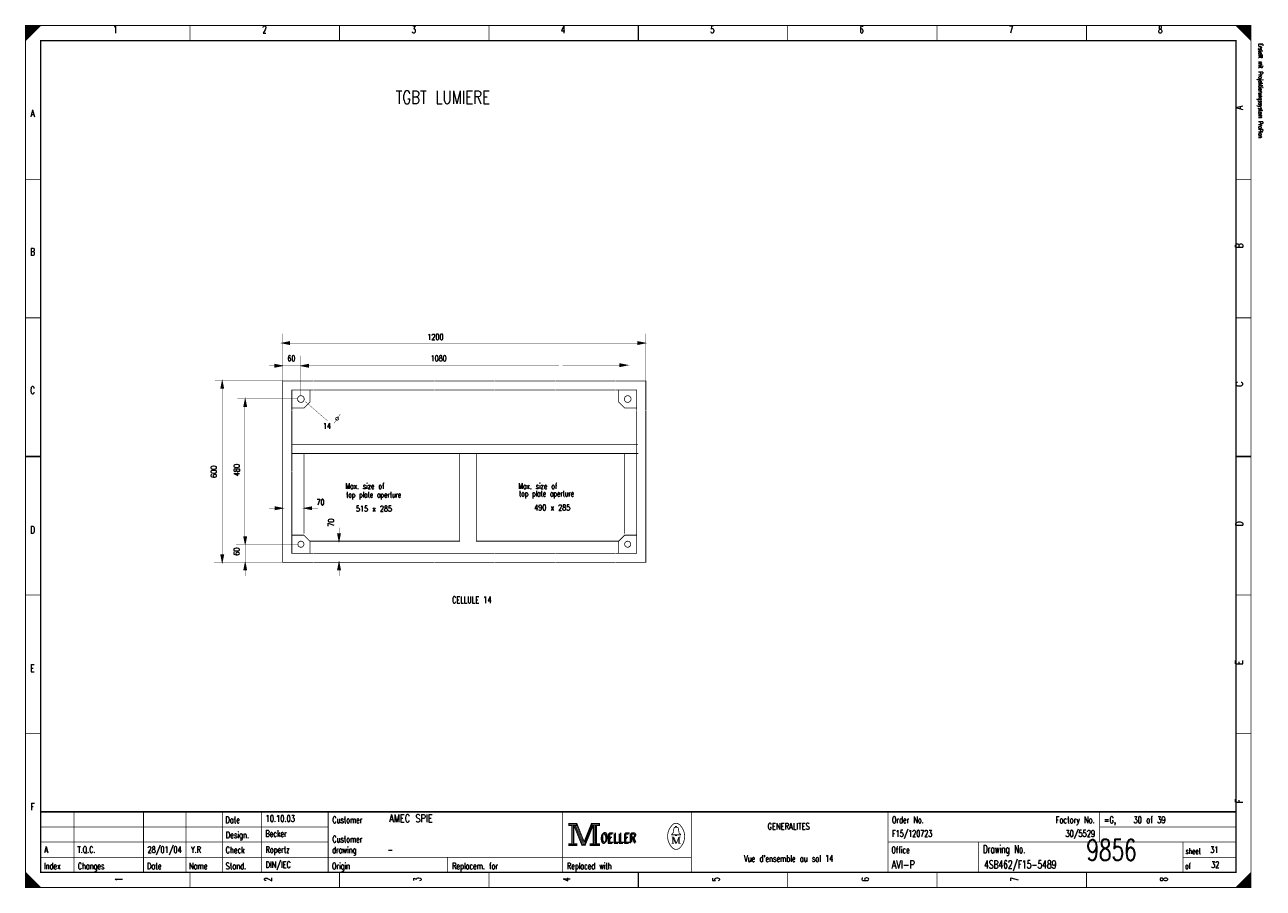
# Model space of a CAD drawing. Extents: x 0 to 409, y 0 to 285.
import ezdxf
from ezdxf.enums import TextEntityAlignment as Align

# ---------------------------------------------------------------- set-up
doc = ezdxf.new("R2010")
doc.units = 0
doc.header["$MEASUREMENT"] = 0
doc.linetypes.add('GESTRICHELT', pattern=[3.75, 3, -0.75])
doc.layers.get('0').update_dxf_attribs({"color": 9, "linetype": 'CONTINUOUS'})
doc.styles.get("Standard").update_dxf_attribs({"font": 'TXT', "bigfont": 'TXT'})

msp = doc.modelspace()

# ---------------------------------------------------------------- linework, layer by layer
at = {"color": 0, "const_width": 0.25, "flags": 128}
for points in [[(0, 142.5), (0, 285), (405, 285), (405, 0), (0, 0), (0, 142.5)], [(0, 285), (5, 285), (0, 280), (0, 285)], [(0.25, 285), (0.25, 280.25), (0.5, 280.5), (0.5, 285), (0.75, 285), (0.75, 280.75), (1, 281), (1, 285), (1.25, 285), (1.25, 281.25), (1.5, 281.5), (1.5, 285), (1.75, 285), (1.75, 281.75), (2, 282)], [(2, 282), (2, 285), (2.25, 285), (2.25, 282.25), (2.5, 282.5), (2.5, 285), (2.75, 285), (2.75, 282.75), (3, 283), (3, 285), (3.25, 285), (3.25, 283.25), (3.5, 283.5), (3.5, 285), (3.75, 285)], [(3.75, 285), (3.75, 283.75), (4, 284), (4, 285), (4.25, 285), (4.25, 284.25), (4.5, 284.5), (4.5, 285), (4.75, 285), (4.75, 284.75)], [(400, 285), (405, 280), (404.75, 280.25), (404.75, 285), (404.5, 285), (404.5, 280.5), (404.25, 280.75), (404.25, 285), (404, 285), (404, 281), (403.75, 281.25), (403.75, 285), (403.5, 285), (403.5, 281.5), (403.25, 281.75)], [(401.5, 283.5), (401.5, 285), (401.25, 285), (401.25, 283.75), (401, 284), (401, 285), (400.75, 285), (400.75, 284.25), (400.5, 284.5), (400.5, 285), (400.25, 285), (400.25, 284.75)], [(403.25, 281.75), (403.25, 285), (403, 285), (403, 282), (402.75, 282.25), (402.75, 285), (402.5, 285), (402.5, 282.5), (402.25, 282.75), (402.25, 285), (402, 285), (402, 283), (401.75, 283.25), (401.75, 285), (401.5, 285)], [(84.8, 180), (87.3, 180.5), (87.3, 179.5), (84.8, 180)], [(204.8, 180), (202.3, 180.5), (202.3, 179.5), (204.8, 180)], [(84.9, 172.5), (82.4, 173), (82.4, 172), (84.9, 172.5)], [(91, 172.5), (93.5, 173), (93.5, 172), (91, 172.5)], [(198.9, 172.7), (196.4, 173.2), (196.4, 172.2), (198.9, 172.7)], [(65, 167.5), (64.5, 165), (65.5, 165), (65, 167.5)], [(85, 157.6), (85, 167.5), (95, 167.5)], [(94, 164.5), (94, 160.5), (92, 158.5), (88, 158.5)], [(95, 164.5), (88, 164.5), (88, 157.6)], [(195.1, 167.5), (205, 167.5), (205, 157.6)], [(202, 157.6), (202, 164.5), (195.1, 164.5)], [(196, 164.5), (196, 160.5), (198, 158.5), (202, 158.5)], [(72.6, 161.5), (72.1, 159), (73.1, 159), (72.6, 161.5)], [(85, 125.4), (82.5, 125.9), (82.5, 124.9), (85, 125.4)], [(92.1, 125.4), (94.6, 125.9), (94.6, 124.9), (92.1, 125.4)], [(72.6, 113.5), (72.1, 116), (73.1, 116), (72.6, 113.5)], [(85, 117.5), (85, 107.5), (95, 107.5)], [(88, 117.5), (88, 110.5), (95, 110.5)], [(94, 110.5), (94, 114.5), (92, 116.5), (88, 116.5)], [(103.6, 114.5), (103.1, 117), (104.1, 117), (103.6, 114.5)], [(195.1, 107.5), (205, 107.5), (205, 117.5)], [(195.1, 110.5), (202, 110.5), (202, 117.5)], [(202, 116.5), (198, 116.5), (196, 114.5), (196, 110.5)], [(65, 107.5), (64.5, 110), (65.5, 110), (65, 107.5)], [(72.6, 107.5), (72.1, 105), (73.1, 105), (72.6, 107.5)], [(103.6, 107.5), (103.1, 105), (104.1, 105), (103.6, 107.5)], [(179.5, 21.2), (179.5, 20.5), (180.5, 20.5), (180.5, 14.5), (179.5, 14.5), (179.5, 13.8), (182.2, 13.8), (182.2, 14.5), (181.2, 14.5), (181.2, 20.5), (182.2, 20.5), (182.2, 21.2), (179.5, 21.2)], [(180.7, 20.7), (180.7, 14.3), (181, 14.3), (181, 20.7)], [(181.2, 20.5), (183.9, 13.8), (184.9, 13.8), (187.6, 20.5)], [(181.8, 20.5), (184.2, 14.6), (184.6, 14.6)], [(182.2, 21.2), (184.6, 15.2), (187, 21.2)], [(182.2, 20.5), (184.4, 14.9), (184.7, 14.9)], [(184.6, 14.2), (184.9, 14.2), (187.4, 20.5)], [(184.6, 14.6), (184.8, 14.6), (187.2, 20.5)], [(187.6, 20.5), (187.6, 14.5), (186.6, 14.5), (186.6, 13.8), (187.1, 13.8)], [(187, 21.2), (187, 20.5), (188, 20.5), (188, 14.5), (187, 14.5), (187, 13.8), (189.7, 13.8), (189.7, 14.5), (188.7, 14.5), (188.7, 20.5), (189.7, 20.5), (189.7, 21.2), (187, 21.2)], [(187.8, 20.7), (187.8, 14.3), (188.3, 14.3), (188.3, 20.7), (188.5, 20.7), (188.5, 14.3)], [(214.8, 17.4), (213.5, 17.4), (213.5, 17.6), (214, 18), (214.3, 19.6)], [(213.9, 16.7), (213.9, 14.6), (213.5, 14.6)], [(213.9, 16.7), (214.8, 14.6), (215.1, 14.6)], [(214.8, 19.9), (214.8, 20.2), (215.2, 20.2), (215.2, 19.9)], [(215.2, 17.4), (216.5, 17.4), (216.5, 17.6), (216, 18), (215.7, 19.6)], [(0, 5), (0, 0), (5, 0), (0, 5), (0.25, 4.75), (0.25, 0), (0.5, 0), (0.5, 4.5), (0.75, 4.25), (0.75, 0), (1, 0), (1, 4), (1.25, 3.75), (1.25, 0), (1.5, 0)], [(404.75, 4.75), (404.75, 0), (404.5, 0), (404.5, 4.5), (404.25, 4.25), (404.25, 0), (404, 0), (404, 4), (403.75, 3.75), (403.75, 0), (403.5, 0), (403.5, 3.5), (403.25, 3.25), (403.25, 0), (403, 0)], [(1.5, 0), (1.5, 3.5), (1.75, 3.25), (1.75, 0), (2, 0), (2, 3), (2.25, 2.75), (2.25, 0), (2.5, 0), (2.5, 2.5), (2.75, 2.25), (2.75, 0), (3, 0), (3, 2), (3.25, 1.75)], [(3.25, 1.75), (3.25, 0), (3.5, 0), (3.5, 1.5), (3.75, 1.25), (3.75, 0), (4, 0), (4, 1), (4.25, 0.75), (4.25, 0), (4.5, 0), (4.5, 0.5), (4.75, 0.25)], [(401.25, 1.25), (401.25, 0), (401, 0), (401, 1), (400.75, 0.75), (400.75, 0), (400.5, 0), (400.5, 0.5), (400.25, 0.25), (400.25, 0)], [(403, 0), (403, 3), (402.75, 2.75), (402.75, 0), (402.5, 0), (402.5, 2.5), (402.25, 2.25), (402.25, 0), (402, 0), (402, 2), (401.75, 1.75), (401.75, 0), (401.5, 0), (401.5, 1.5), (401.25, 1.25)]]:
    msp.add_lwpolyline(points, dxfattribs=at)
at = {"color": 0, "flags": 128}
for points, const_width in [([(0, 285), (405, 285), (405, 0), (0, 0)], 0.25), ([(5, 280), (400, 280), (400, 5), (5, 5)], 0.5), ([(5, 280), (400, 280), (400, 5), (5, 5)], 0.25), ([(179.7, 21), (182, 21), (182, 20.7), (179.7, 20.7)], 0.25), ([(187.2, 21), (189.5, 21), (189.5, 20.7), (187.2, 20.7)], 0.25), ([(214.8, 17.4), (215.2, 17.4), (215.2, 17.1), (214.8, 17.1)], 0.25), ([(179.7, 14.3), (182, 14.3), (182, 14), (179.7, 14)], 0.25), ([(186.8, 14.3), (189.5, 14.3), (189.5, 14), (186.8, 14)], 0.25)]:
    msp.add_lwpolyline(points, close=True, dxfattribs=dict(at, const_width=const_width))
at = {"color": 0}
for points, const_width in [([(54.375, 285), (54.375, 280)], 0.25), ([(103.75, 285), (103.75, 280)], 0.25), ([(153.125, 285), (153.125, 280)], 0.25), ([(202.5, 280), (202.5, 285)], 0.5), ([(202.5, 285), (202.5, 280)], 0.25), ([(251.875, 285), (251.875, 280)], 0.25), ([(301.25, 285), (301.25, 280)], 0.25), ([(350.625, 285), (350.625, 280)], 0.25), ([(0, 234.167), (5, 234.167)], 0.25), ([(405, 234.167), (400, 234.167)], 0.25), ([(0, 188.334), (5, 188.334)], 0.25), ([(405, 188.334), (400, 188.334)], 0.25), ([(87.3, 179.7), (84.8, 180)], 0.25), ([(84.9, 180), (87.3, 180.3)], 0.25), ([(84.9, 180), (87.3, 180.1)], 0.25), ([(85, 183.1), (85, 167.5)], 0.1), ([(85.1, 180), (87.3, 179.9)], 0.25), ([(202.3, 180.3), (204.8, 180)], 0.25), ([(202.3, 180.1), (204.6, 180)], 0.25), ([(202.3, 179.9), (204.8, 180)], 0.25), ([(204.8, 180), (202.3, 179.7)], 0.25), ([(205, 183.1), (205, 167.5)], 0.1), ([(87.3, 180), (114.9, 180)], 0.1), ([(114.9, 180), (135, 180)], 0.1), ([(134.9, 180), (154.9, 180)], 0.1), ([(154.9, 180), (182.3, 180)], 0.1), ([(182.4, 180), (202.4, 180)], 0.1), ([(80.5, 172.5), (91, 172.5)], 0.1), ([(82.4, 172.8), (84.9, 172.5)], 0.25), ([(82.4, 172.6), (84.7, 172.5)], 0.25), ([(84.9, 172.5), (82.4, 172.2)], 0.25), ([(82.4, 172.4), (84.9, 172.5)], 0.25), ([(93.5, 172.2), (91, 172.5)], 0.25), ([(91, 175.8), (91, 162.8)], 0.1), ([(91.1, 172.5), (93.5, 172.8)], 0.25), ([(91.1, 172.5), (93.5, 172.6)], 0.25), ([(91.3, 172.5), (93.5, 172.4)], 0.25), ([(114.9, 172.6), (93.4, 172.6)], 0.1), ([(114.9, 172.6), (135, 172.6)], 0.1), ([(135, 172.6), (155, 172.6)], 0.1), ([(155, 172.6), (176.3, 172.6)], 0.1), ([(177.5, 172.6), (197.5, 172.6)], 0.1), ([(196.4, 173), (198.9, 172.7)], 0.25), ([(196.4, 172.8), (198.7, 172.7)], 0.25), ([(198.9, 172.7), (196.4, 172.4)], 0.25), ([(196.4, 172.6), (198.9, 172.7)], 0.25), ([(199.1, 175.5), (199.1, 162.5)], 0.1), ([(62.6, 167.6), (85, 167.6)], 0.1), ([(65, 167.3), (64.6, 165)], 0.25), ([(65, 167.3), (64.8, 165)], 0.25), ([(65, 167.2), (65.3, 165)], 0.25), ([(65, 167.2), (65.1, 165)], 0.25), ([(65.2, 110.2), (65.2, 164.9)], 0.1), ([(95.1, 167.5), (115, 167.5)], 0.25), ([(95.1, 164.5), (115, 164.5)], 0.25), ([(115.1, 167.5), (135, 167.5)], 0.25), ([(115.1, 164.5), (135, 164.5)], 0.25), ([(135.1, 167.5), (155, 167.5)], 0.25), ([(135.1, 164.5), (155, 164.5)], 0.25), ([(155.1, 167.5), (175, 167.5)], 0.25), ([(155.1, 164.5), (175, 164.5)], 0.25), ([(175.1, 167.5), (195, 167.5)], 0.25), ([(175.1, 164.5), (195, 164.5)], 0.25), ([(70, 161.6), (90, 161.6)], 0.1), ([(72.6, 161.3), (72.2, 159)], 0.25), ([(72.6, 161.3), (72.4, 159)], 0.25), ([(72.6, 161.2), (72.7, 159)], 0.25), ([(72.6, 161.2), (72.9, 159)], 0.25), ([(92.4, 160.7), (99.9, 154.2)], 0.1), ([(72.5, 115.7), (72.5, 159)], 0.1), ([(85, 137.7), (85, 157.6)], 0.25), ([(88, 137.6), (88, 157.5)], 0.25), ([(104, 156.5), (102, 153.5)], 0.1), ([(202, 137.6), (202, 157.5)], 0.25), ([(205, 137.6), (205, 157.5)], 0.25), ([(109, 146.5), (88, 146.5)], 0.25), ([(109, 143.5), (88, 143.5)], 0.25), ([(202.4, 146.5), (108.4, 146.5)], 0.25), ([(202.5, 143.5), (108.5, 143.5)], 0.25), ([(5, 142.5), (0, 142.5)], 0.5), ([(0, 142.5), (5, 142.5)], 0.25), ([(400, 142.5), (405, 142.5)], 0.5), ([(405, 142.5), (400, 142.5)], 0.25), ([(85, 117.5), (85, 138.1)], 0.25), ([(88, 117.5), (88, 137.5)], 0.25), ([(202, 117.5), (202, 138)], 0.25), ([(205, 117.4), (205, 138.1)], 0.25), ([(80.5, 125.4), (82.5, 125.4)], 0.1), ([(82.5, 125.7), (85, 125.4)], 0.25), ([(82.5, 125.5), (84.8, 125.4)], 0.25), ([(82.5, 125.3), (85, 125.4)], 0.25), ([(85, 125.4), (82.5, 125.1)], 0.25), ([(94.6, 125.1), (92.1, 125.4)], 0.25), ([(92.2, 125.4), (94.6, 125.7)], 0.25), ([(92.2, 125.4), (94.6, 125.5)], 0.25), ([(92.4, 125.4), (94.6, 125.3)], 0.25), ([(94.6, 125.4), (96.6, 125.4)], 0.1), ([(103.6, 117), (103.6, 119)], 0.1), ([(72.6, 113.6), (72.3, 116)], 0.25), ([(72.6, 113.6), (72.5, 116)], 0.25), ([(72.6, 113.5), (72.7, 116)], 0.25), ([(72.6, 113.5), (72.9, 116)], 0.25), ([(103.6, 114.6), (103.3, 117)], 0.25), ([(103.6, 114.6), (103.5, 117)], 0.25), ([(103.6, 114.5), (103.7, 117)], 0.25), ([(103.6, 114.5), (103.9, 117)], 0.25), ([(69.6, 113.5), (90.3, 113.5)], 0.1), ([(72.6, 113.5), (72.6, 107.6)], 0.1), ([(95.1, 110.5), (115, 110.5)], 0.25), ([(115.1, 110.5), (135, 110.5)], 0.25), ([(135, 110.5), (155, 110.5)], 0.25), ([(155.1, 110.5), (175, 110.5)], 0.25), ([(175.1, 110.5), (195, 110.5)], 0.25), ([(62.3, 107.5), (85, 107.5)], 0.1), ([(65, 107.6), (64.7, 110)], 0.25), ([(65, 107.6), (64.9, 110)], 0.25), ([(65, 107.5), (65.1, 110)], 0.25), ([(65, 107.5), (65.3, 110)], 0.25), ([(72.6, 107.3), (72.2, 105)], 0.25), ([(72.6, 107.3), (72.4, 105)], 0.25), ([(72.6, 107.2), (72.7, 105)], 0.25), ([(72.6, 107.2), (72.9, 105)], 0.25), ([(72.6, 107.6), (72.6, 103)], 0.1), ([(95.1, 107.5), (115, 107.5)], 0.25), ([(103.6, 107.3), (103.2, 105)], 0.25), ([(103.6, 107.3), (103.4, 105)], 0.25), ([(103.6, 107.2), (103.9, 105)], 0.25), ([(103.6, 107.2), (103.7, 105)], 0.25), ([(103.6, 107.6), (103.6, 103)], 0.1), ([(115.1, 107.5), (135, 107.5)], 0.25), ([(135.1, 107.5), (155, 107.5)], 0.25), ([(155.1, 107.5), (175, 107.5)], 0.25), ([(175.1, 107.5), (195, 107.5)], 0.25), ([(0, 96.667), (5, 96.667)], 0.25), ([(405, 96.667), (400, 96.667)], 0.25), ([(0, 50.834), (5, 50.834)], 0.25), ([(405, 50.834), (400, 50.834)], 0.25), ([(400, 25), (5, 25)], 0.5), ([(16, 5), (16, 25)], 0.25), ([(39, 5), (39, 25)], 0.25), ([(53, 5), (53, 25)], 0.25), ([(65, 25), (65, 5)], 0.25), ([(78, 25), (78, 5)], 0.25), ([(100, 25), (100, 5)], 0.25), ([(177.5, 25), (177.5, 5)], 0.25), ([(220, 25), (220, 5)], 0.25), ([(285, 25), (285, 5)], 0.25), ([(355, 25), (355, 15)], 0.25), ([(181.5, 20.5), (184, 14.2)], 0.25), ([(184.7, 14.9), (187, 20.6)], 0.25), ([(5, 20), (100, 20)], 0.25), ([(213.5, 16.7), (214.2, 16.7)], 0.25), ([(214.2, 16.7), (215.1, 14.6)], 0.25), ([(214.6, 19.9), (215.5, 19.9)], 0.25), ([(215.1, 14.6), (215.9, 16.7)], 0.25), ([(215.9, 14.6), (215.9, 16.7)], 0.25), ([(215.9, 16.7), (216.5, 16.7)], 0.25), ([(216.1, 16.7), (216.1, 14.6)], 0.25), ([(355, 20), (400, 20)], 0.25), ([(5, 15), (100, 15)], 0.25), ([(184, 14.2), (184.6, 14.2)], 0.25), ([(213.9, 14.6), (214.3, 14.6)], 0.25), ([(216.5, 14.6), (215.7, 14.6)], 0.25), ([(285, 15), (400, 15)], 0.25), ([(315, 15), (315, 5)], 0.25), ([(382.5, 15), (382.5, 5)], 0.25), ([(5, 10), (220, 10)], 0.25), ([(139.5, 10), (139.5, 5)], 0.25), ([(382.5, 10), (400, 10)], 0.25), ([(54.375, 0), (54.375, 5)], 0.25), ([(103.75, 0), (103.75, 5)], 0.25), ([(153.125, 0), (153.125, 5)], 0.25), ([(202.5, 5), (202.5, 0)], 0.5), ([(202.5, 0), (202.5, 5)], 0.25), ([(251.875, 0), (251.875, 5)], 0.25), ([(301.25, 0), (301.25, 5)], 0.25), ([(350.625, 0), (350.625, 5)], 0.25), ([(405, 5), (400, 0)], 0.25), ([(4.75, 0), (4.75, 0.25)], 0.25)]:
    msp.add_lwpolyline(points, dxfattribs=dict(at, const_width=const_width))
at = {"color": 0, "const_width": 0.25, "flags": 128}
for points in [[(92.1, 161.5, 1), (89.9, 161.5, 1)], [(200.1, 161.5, 1), (197.9, 161.5, 1)], [(103.5, 155, 1), (102.5, 155, 1)], [(92, 113.5, 1), (90, 113.5, 1)], [(200, 113.5, 1), (198, 113.5, 1)]]:
    msp.add_lwpolyline(points, format="xyb", close=True, dxfattribs=at)
at = {"color": 0, "linetype": 'GESTRICHELT', "const_width": 0.25}
for points in [[(92, 143.5), (92, 117)], [(198, 143.5), (198, 117)], [(176, 114.5), (196, 114.5)]]:
    msp.add_lwpolyline(points, dxfattribs=at)
at = {"color": 0, "linetype": 'GESTRICHELT', "const_width": 0.25, "flags": 128}
for points in [[(143.5, 143.5), (143.5, 114.5), (94, 114.5)], [(176, 114.5), (149, 114.5), (149, 143.5)]]:
    msp.add_lwpolyline(points, dxfattribs=at)
at = {"color": 0, "const_width": 0.25, "flags": 128}
for points in [[(213.499601, 20.388348, 0.373815), (213.488, 13.425, 0.373815)], [(216.493359, 20.403602, 0.530775), (213.513, 20.413, 0.530775)], [(216.498075, 13.401685, 0.378582), (216.463, 20.438, 0.378582)], [(214.6, 19.9, 0.414214), (214.3, 19.6, 0.414214)], [(215.7, 19.6, 0.414214), (215.4, 19.9, 0.414214)], [(213.502705, 13.401803, 0.532213), (216.488, 13.388, 0.532213)]]:
    msp.add_lwpolyline(points, format="xyb", dxfattribs=at)

# ---------------------------------------------------------------- texts
at = {"color": 0}
for s, height, width, p in [('1', 2.38125, 0.672, (29.654421, 284.858032)), ('2', 2.38125, 0.672, (78.988169, 284.858032)), ('3', 2.38125, 0.672, (128.321918, 284.858032)), ('4', 2.38125, 0.672, (177.655666, 284.858032)), ('5', 2.38125, 0.672, (226.989415, 284.858032)), ('6', 2.38125, 0.672, (276.323163, 284.858032)), ('7', 2.38125, 0.672, (325.656912, 284.858032)), ('8', 2.38125, 0.672, (374.99066, 284.858032)), ('A', 2.38125, 0.76, (2.325654, 257.174346)), ('B', 2.38125, 0.76, (2.325654, 211.389788)), ('60', 1.905, 0.672, (87.861146, 175.897883)), ('C', 2.38125, 0.76, (2.325654, 165.60523)), ('D', 2.38125, 0.76, (2.325654, 119.465753)), ('CELLULE 14', 2.143125, 0.736, (147.487547, 96.183064)), ('E', 2.38125, 0.76, (2.325654, 73.681196)), ('F', 2.38125, 0.76, (2.325654, 27.896638)), ('GENERALITES', 2.143125, 0.76, (252.188667, 21.295143)), ("Vue d'ensemble au sol 14", 2.143125, 0.632667, (252.188667, 10.647572))]:
    msp.add_text(s, height=height, dxfattribs=dict(at, width=width)).set_placement(p, align=Align.TOP_CENTER)
for s, height, rotation, width, p in [('Erstellt mit Projektierungssystem ProPlan', 1.42875, 270, 0.622634, (407.023879, 279.056912)), ('480', 1.905, 90, 0.672, (71.329016, 135.985596)), ('70', 1.905, 90, 0.672, (102.512204, 119.3044)), ('60', 1.905, 90, 0.672, (71.279328, 109.721586))]:
    msp.add_text(s, height=height, rotation=rotation, dxfattribs=dict(at, width=width)).set_placement(p, align=Align.BOTTOM_LEFT)
for s, height, width, p in [('TGBT LUMIERE', 4.28625, 0.754667, (122.322011, 263.420922)), ('1200', 1.905, 0.672, (132.779701, 182.996264)), ('1080', 1.905, 0.672, (133.844458, 175.897883)), ('14', 1.905, 0.672, (98.253176, 153.537983)), ('Max. size of', 1.905, 0.637333, (105.7118, 133.662516)), ('top plate aperture', 1.905, 0.610667, (105.947821, 130.823163)), ('Max. size of', 1.905, 0.637333, (162.853767, 133.662516)), ('top plate aperture', 1.905, 0.610667, (163.089788, 131.178082)), ('70', 1.905, 0.672, (96.123661, 128.33873)), ('515 x 285', 1.905, 0.669333, (109.186457, 126.209215)), ('490 x 285', 1.905, 0.669333, (168.10302, 126.564134)), ('Date', 2.143125, 0.64, (66.054919, 23.424658)), ('Customer', 2.143125, 0.62, (101.403082, 23.424658)), ('Order No.', 2.143125, 0.656889, (286.328331, 23.424658)), ('=G,    30 of 39', 2.143125, 0.681067, (356.408873, 23.424658)), ('Design.', 2.143125, 0.636571, (66.191563, 18.455791)), ('Customer', 2.143125, 0.62, (101.403082, 17.036115)), ('OELLER', 3.095625, 0.76, (189.964259, 17.745953)), ('OELLER', 3.095625, 0.76, (189.964259, 17.745953)), ('OELLER', 3.095625, 0.76, (190.319178, 18.100872)), ('Check', 2.143125, 0.632, (66.11703, 13.486924)), ('drawing', 2.143125, 0.6, (101.328549, 13.486924)), ('Office', 2.143125, 0.626667, (286.154421, 13.486924)), ('Drawing No.', 2.619375, 0.646545, (316.427242, 13.983811)), ('sheet', 1.905, 0.6, (383.377397, 12.990037)), ('Index', 2.143125, 0.632, (6.086021, 8.163138)), ('Changes', 2.143125, 0.622857, (17.262422, 8.163138)), ('Stand.', 2.143125, 0.642667, (66.11703, 8.163138)), ('Origin', 2.143125, 0.626667, (101.266438, 8.163138)), ('Replacem. for', 2.143125, 0.627077, (140.973007, 8.163138)), ('Replaced with', 2.143125, 0.619692, (178.949346, 8.163138)), ('of', 1.905, 0.6, (383.228331, 8.021171)), ('Date', 2.143125, 0.64, (40.145828, 8.163138)), ('Name', 2.143125, 0.64, (54.03736, 8.163138))]:
    msp.add_text(s, height=height, dxfattribs=dict(at, width=width)).set_placement(p, align=Align.TOP_LEFT)
at = {"color": 0, "width": 0.76}
for s, p in [('A', (399.909527, 257.174346)), ('B', (399.909527, 211.389788)), ('C', (399.921949, 165.60523)), ('D', (399.921949, 119.465753)), ('E', (399.909527, 73.681196)), ('F', (399.909527, 27.896638))]:
    msp.add_text(s, height=2.38125, rotation=90, dxfattribs=at).set_placement(p, align=Align.TOP_LEFT)
at = {"color": 0, "width": 0.672}
msp.add_text('600', height=1.905, rotation=90, dxfattribs=at).set_placement((63.72665, 137.453051), align=Align.BOTTOM_CENTER)
at = {"color": 0}
for s, height, width, p in [('10.10.03', 2.143125, 0.678, (79.33599, 21.082192)), ('AMEC SPIE', 2.619375, 0.752889, (120.157005, 20.769863)), ('Becker', 2.143125, 0.626667, (79.273879, 16.113325)), ('F15/120723', 2.143125, 0.6832, (286.390442, 16.113325)), ('A', 2.143125, 0.76, (6.212017, 10.789539)), ('T.Q.C.', 2.143125, 0.728, (17.163045, 10.789539)), ('28/01/04', 2.143125, 0.678, (40.294894, 10.789539)), ('Y.R', 2.143125, 0.738667, (54.665567, 10.789539)), ('Ropertz', 2.143125, 0.622857, (79.323568, 10.789539)), ('-', 2.143125, 0.696, (119.651245, 10.789539)), ('9856', 7, 0.6928, (350.581462, 6.783637)), ('31', 2.143125, 0.672, (391.501494, 10.789539)), ('DIN/IEC', 2.143125, 0.750857, (79.348412, 5.820672)), ('AVI-P', 2.619375, 0.7472, (286.241376, 5.508344)), ('4SB462/F15-5489', 2.619375, 0.6928, (316.787484, 5.508344)), ('32', 2.143125, 0.672, (391.771233, 5.820672))]:
    msp.add_text(s, height=height, dxfattribs=dict(at, width=width)).set_placement(p, align=Align.BOTTOM_LEFT)
at = {"color": 0, "width": 0.646545}
msp.add_text('Factory No.', height=2.143125, dxfattribs=at).set_placement((353.349471, 23.424658), align=Align.TOP_RIGHT)
at = {"color": 0, "width": 0.675429}
msp.add_text('30/5529', height=2.143125, dxfattribs=at).set_placement((353.464819, 16.113325), align=Align.BOTTOM_RIGHT)
at = {"color": 0, "width": 0.672}
for s, p in [('1', (29.654421, 2.697385)), ('2', (78.988169, 2.697385)), ('3', (128.321918, 2.697385)), ('4', (177.655666, 2.697385)), ('5', (226.989415, 2.697385)), ('6', (276.323163, 2.697385)), ('7', (325.656912, 2.697385)), ('8', (374.99066, 2.697385))]:
    msp.add_text(s, height=2.38125, rotation=90, dxfattribs=at).set_placement(p, align=Align.TOP_CENTER)

doc.saveas('drawing.dxf')
